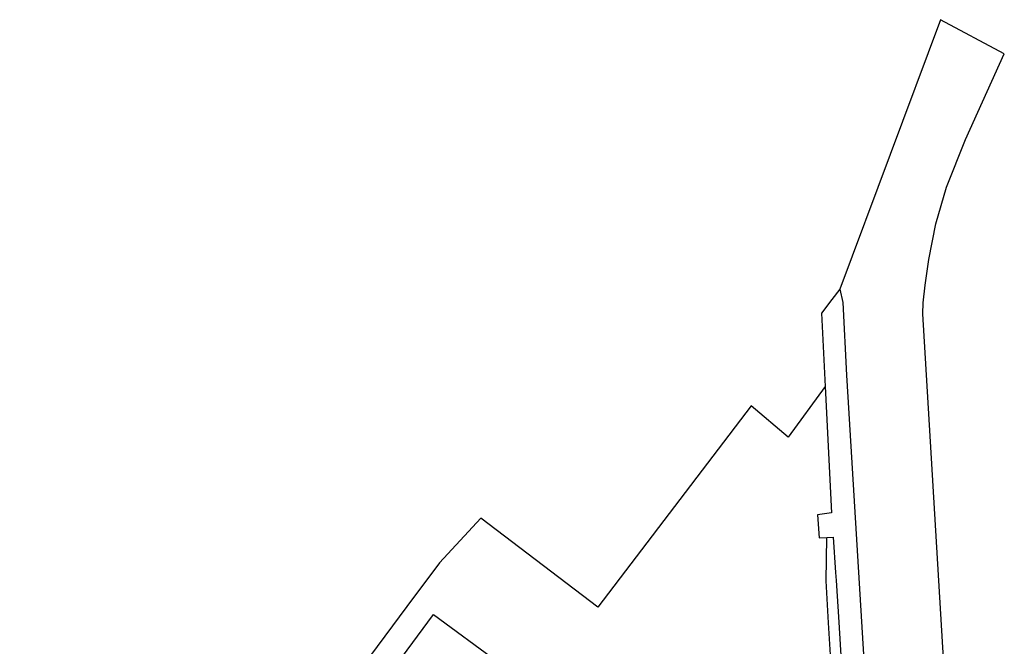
# Model space of a CAD drawing. Header units: metres. Extents: x 159597 to 163409, y 443622 to 446014.
# Tile 7 of 70: x 159646 to 159721, y 445936 to 445984. Entities that reach past the tile are written whole.
import ezdxf

# ---------------------------------------------------------------- set-up
doc = ezdxf.new("R2010")
doc.units = ezdxf.units.M
doc.header["$LTSCALE"] = 4
doc.layers.add('G_OTD', color=32, linetype='CONTINUOUS')
doc.layers.add('G_WGD', color=7, linetype='CONTINUOUS')

msp = doc.modelspace()

# ---------------------------------------------------------------- linework, layer by layer
at = {"layer": 'G_OTD', "linetype": 'Continuous', "transparency": 33554687}
for points in [[(159707.51, 445955.619), (159704.695, 445951.761), (159701.85, 445954.152), (159690.134, 445938.773), (159681.195, 445945.573), (159678.042, 445942.15), (159675.56, 445938.813), (159669.332, 445930.441), (159668.621, 445929.473), (159665.797, 445925.595), (159660.674, 445918.56), (159659.838, 445917.411), (159659.733, 445917.266), (159659.322, 445916.702), (159650.762, 445905.375), (159650.266, 445904.719), (159645.979, 445899.046)], [(159710.762, 445900.986), (159709.763, 445900.786), (159709.347, 445911.789), (159708.941, 445916.898), (159708.213, 445929.782), (159707.957, 445934.309), (159707.772, 445937.57), (159707.59, 445940.765), (159707.63, 445944.085)], [(159671.633, 445930.139), (159677.588, 445938.201), (159682.501, 445934.584), (159686.829, 445931.338), (159680.708, 445923.501), (159678.061, 445925.398), (159671.633, 445930.139)]]:
    msp.add_lwpolyline(points, dxfattribs=at)
at = {"layer": 'G_WGD', "linetype": 'Continuous', "transparency": 33554687}
for points in [[(159717.834, 445915.325), (159716.552, 445934.843), (159714.981, 445961.158), (159715.004, 445962.016), (159715.149, 445963.369), (159715.436, 445965.31), (159715.967, 445968.032), (159716.79, 445970.836), (159718.241, 445974.488), (159721.196, 445981.022), (159716.313, 445983.636), (159708.637, 445963.06)], [(159708.637, 445963.06), (159708.024, 445962.255), (159707.227, 445961.209), (159707.51, 445955.619)], [(159708.637, 445963.06), (159708.86, 445962.043), (159709.137, 445956.48), (159711.882, 445911.286), (159713.531, 445878.573)], [(159707.51, 445955.619), (159708, 445945.96), (159706.937, 445945.808), (159707.047, 445944.048), (159707.63, 445944.085)], [(159707.63, 445944.085), (159708.134, 445944.117), (159708.307, 445941.41)], [(159708.307, 445941.41), (159708.345, 445940.813), (159708.55, 445937.62), (159708.74, 445934.651), (159708.916, 445931.899), (159709.045, 445929.836), (159709.188, 445927.565)]]:
    msp.add_lwpolyline(points, dxfattribs=at)

doc.saveas('drawing.dxf')
